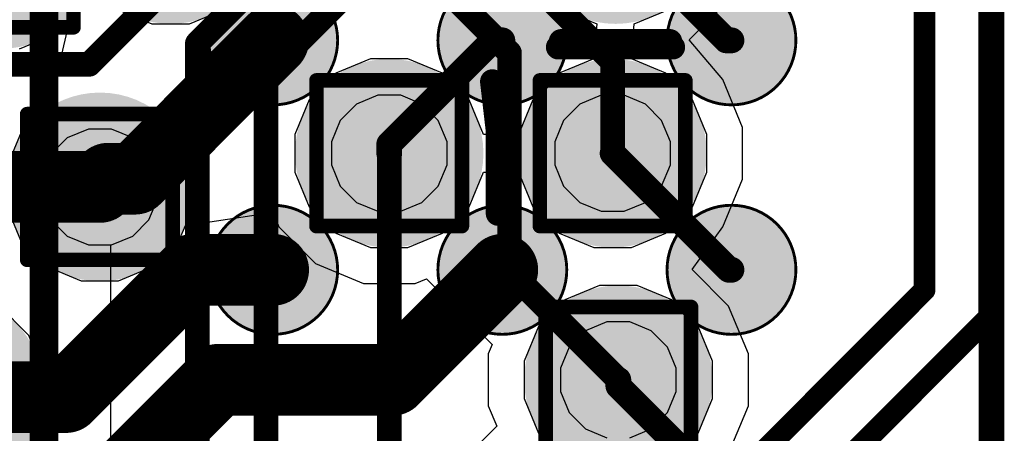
# Model space of a CAD drawing. Header units: inches. Extents: x -6 to 11.2, y -2.2 to 8.3.
# Tile 207 of 256: x 3.0146 to 3.1499, y 0.6454 to 0.7022. Entities that reach past the tile are written whole.
import ezdxf

# ---------------------------------------------------------------- set-up
doc = ezdxf.new("R2010")
doc.units = ezdxf.units.IN
doc.header["$MEASUREMENT"] = 0
for name, color, linetype in [('Bottom Comp Body -Top13)-Comp Body -Bot14)', 56, 'Continuous'), ('Drill Drawing', 1, 'Continuous'), ('Layer  6- Inner', 156, 'Continuous'), ('Layer 1- Top', 1, 'Continuous'), ('Layer 2- GND', 16, 'Continuous'), ('Layer 3- Inner', 16, 'Continuous'), ('Layer 4- Inner', 76, 'Continuous'), ('Layer 5- Inner', 90, 'Continuous'), ('Layer 7- PWR', 76, 'Continuous'), ('Layer 8- Bottom', 5, 'Continuous'), ('Top Overlay', 2, 'Continuous'), ('Top Paste', 8, 'Continuous'), ('Top Solder', 216, 'Continuous'), ('Via Holes', 16, 'Continuous')]:
    doc.layers.add(name, color=color, linetype=linetype)

# ---------------------------------------------------------------- blocks, each defined once
blk = doc.blocks.new('ICC_TFBGA96_8X14_P080_417')
at = {"layer": 'Layer 1- Top'}
h = blk.add_hatch(color=7, dxfattribs=at)
edge = h.paths.add_edge_path()
edge.add_arc((0.0629921, -0.1102362), 0.0068897, 0, 360)
h = blk.add_hatch(color=7, dxfattribs=at)
edge = h.paths.add_edge_path()
edge.add_arc((0.0944882, -0.1102362), 0.0068897, 0, 360)
h = blk.add_hatch(color=7, dxfattribs=at)
edge = h.paths.add_edge_path()
edge.add_arc((0.1259843, -0.1102362), 0.0068897, 0, 360)
h = blk.add_hatch(color=7, dxfattribs=at)
edge = h.paths.add_edge_path()
edge.add_arc((0.0629921, -0.1417323), 0.0068897, 0, 360)
h = blk.add_hatch(color=7, dxfattribs=at)
edge = h.paths.add_edge_path()
edge.add_arc((0.0944882, -0.1417323), 0.0068897, 0, 360)
h = blk.add_hatch(color=7, dxfattribs=at)
edge = h.paths.add_edge_path()
edge.add_arc((0.1259843, -0.1417323), 0.0068897, 0, 360)
at = {"layer": 'Top Paste'}
h = blk.add_hatch(color=8, dxfattribs=at)
edge = h.paths.add_edge_path()
edge.add_arc((0.0629921, -0.1102362), 0.0068897, 0, 360)
h = blk.add_hatch(color=8, dxfattribs=at)
edge = h.paths.add_edge_path()
edge.add_arc((0.0944882, -0.1102362), 0.0068897, 0, 360)
h = blk.add_hatch(color=8, dxfattribs=at)
edge = h.paths.add_edge_path()
edge.add_arc((0.1259843, -0.1102362), 0.0068897, 0, 360)
h = blk.add_hatch(color=8, dxfattribs=at)
edge = h.paths.add_edge_path()
edge.add_arc((0.0629921, -0.1417323), 0.0068897, 0, 360)
h = blk.add_hatch(color=8, dxfattribs=at)
edge = h.paths.add_edge_path()
edge.add_arc((0.0944882, -0.1417323), 0.0068897, 0, 360)
h = blk.add_hatch(color=8, dxfattribs=at)
edge = h.paths.add_edge_path()
edge.add_arc((0.1259843, -0.1417323), 0.0068897, 0, 360)
at = {"layer": 'Top Solder'}
h = blk.add_hatch(color=216, dxfattribs=at)
edge = h.paths.add_edge_path()
edge.add_arc((0.0629921, -0.1102362), 0.0088582, 0, 360)
h = blk.add_hatch(color=216, dxfattribs=at)
edge = h.paths.add_edge_path()
edge.add_arc((0.0944882, -0.1102362), 0.0088582, 0, 360)
h = blk.add_hatch(color=216, dxfattribs=at)
edge = h.paths.add_edge_path()
edge.add_arc((0.1259843, -0.1102362), 0.0088582, 0, 360)
h = blk.add_hatch(color=216, dxfattribs=at)
edge = h.paths.add_edge_path()
edge.add_arc((0.0629921, -0.1417323), 0.0088582, 0, 360)
h = blk.add_hatch(color=216, dxfattribs=at)
edge = h.paths.add_edge_path()
edge.add_arc((0.0944882, -0.1417323), 0.0088582, 0, 360)
h = blk.add_hatch(color=216, dxfattribs=at)
edge = h.paths.add_edge_path()
edge.add_arc((0.1259843, -0.1417323), 0.0088582, 0, 360)
at = {"layer": 'Bottom Comp Body -Top13)-Comp Body -Bot14)'}
blk.add_lwpolyline([(0.1574803, 0.2755906, 0.0003937, 0.0003937, 0), (0.1574803, -0.2755906, 0.0003937, 0.0003937, 0)], format="xyseb", dxfattribs=at)
for points in [[(0.0718503, -0.1102363, 0.0003937, 0.0003937, 1), (0.0541337, -0.1102363, 0.0003937, 0.0003937, 1)], [(0.1033464, -0.1102363, 0.0003937, 0.0003937, 1), (0.0856298, -0.1102363, 0.0003937, 0.0003937, 1)], [(0.1348425, -0.1102363, 0.0003937, 0.0003937, 1), (0.1171259, -0.1102363, 0.0003937, 0.0003937, 1)], [(0.0540353, -0.1102363, 0.0001968, 0.0001968, 1), (0.0542321, -0.1102363, 0.0001968, 0.0001968, 1)], [(0.0717519, -0.1102363, 0.0001968, 0.0001968, 1), (0.0719487, -0.1102363, 0.0001968, 0.0001968, 1)], [(0.0855314, -0.1102363, 0.0001968, 0.0001968, 1), (0.0857282, -0.1102363, 0.0001968, 0.0001968, 1)], [(0.103248, -0.1102363, 0.0001968, 0.0001968, 1), (0.1034448, -0.1102363, 0.0001968, 0.0001968, 1)], [(0.1170275, -0.1102363, 0.0001968, 0.0001968, 1), (0.1172243, -0.1102363, 0.0001968, 0.0001968, 1)], [(0.1347441, -0.1102363, 0.0001968, 0.0001968, 1), (0.1349409, -0.1102363, 0.0001968, 0.0001968, 1)], [(0.0718503, -0.1417323, 0.0003937, 0.0003937, 1), (0.0541337, -0.1417323, 0.0003937, 0.0003937, 1)], [(0.1033464, -0.1417323, 0.0003937, 0.0003937, 1), (0.0856298, -0.1417323, 0.0003937, 0.0003937, 1)], [(0.1348425, -0.1417323, 0.0003937, 0.0003937, 1), (0.1171259, -0.1417323, 0.0003937, 0.0003937, 1)], [(0.0540353, -0.1417323, 0.0001968, 0.0001968, 1), (0.0542321, -0.1417323, 0.0001968, 0.0001968, 1)], [(0.0717519, -0.1417323, 0.0001968, 0.0001968, 1), (0.0719487, -0.1417323, 0.0001968, 0.0001968, 1)], [(0.0855314, -0.1417323, 0.0001968, 0.0001968, 1), (0.0857282, -0.1417323, 0.0001968, 0.0001968, 1)], [(0.103248, -0.1417323, 0.0001968, 0.0001968, 1), (0.1034448, -0.1417323, 0.0001968, 0.0001968, 1)], [(0.1170275, -0.1417323, 0.0001968, 0.0001968, 1), (0.1172243, -0.1417323, 0.0001968, 0.0001968, 1)], [(0.1347441, -0.1417323, 0.0001968, 0.0001968, 1), (0.1349409, -0.1417323, 0.0001968, 0.0001968, 1)]]:
    blk.add_lwpolyline(points, format="xyseb", close=True, dxfattribs=at)
at = {"layer": 'Top Overlay'}
blk.add_lwpolyline([(0.1574803, 0.2755906, 0.003937, 0.003937, 0), (0.1574803, -0.2755906, 0.003937, 0.003937, 0)], format="xyseb", dxfattribs=at)

msp = doc.modelspace()

# ---------------------------------------------------------------- hatches: boundary and pattern name
at = {"layer": 'Layer 1- Top'}
h = msp.add_hatch(color=7, dxfattribs=at)
edge = h.paths.add_edge_path()
edge.add_arc((3.065348, 0.6838652), 0.007874, 0, 360)
h = msp.add_hatch(color=7, dxfattribs=at)
edge = h.paths.add_edge_path()
edge.add_arc((3.0960566, 0.6838652), 0.007874, 0, 360)
h = msp.add_hatch(color=7, dxfattribs=at)
edge = h.paths.add_edge_path()
edge.add_arc((3.0255841, 0.6792392), 0.007874, 0, 360)
h = msp.add_hatch(color=7, dxfattribs=at)
edge = h.paths.add_edge_path()
edge.add_arc((3.096844, 0.6527628), 0.007874, 0, 360)
at = {"layer": 'Layer 2- GND'}
h = msp.add_hatch(color=7, dxfattribs=at)
edge = h.paths.add_edge_path()
edge.add_arc((3.035315, 0.7145739), 0.0129527, 0, 360)
h = msp.add_hatch(color=7, dxfattribs=at)
edge = h.paths.add_edge_path()
edge.add_arc((3.096466, 0.7145739), 0.0129527, 0, 360)
h = msp.add_hatch(color=7, dxfattribs=at)
edge = h.paths.add_edge_path()
edge.add_arc((3.065348, 0.6838652), 0.0129527, 0, 360)
h = msp.add_hatch(color=7, dxfattribs=at)
edge = h.paths.add_edge_path()
edge.add_arc((3.0960566, 0.6838652), 0.0129527, 0, 360)
h = msp.add_hatch(color=7, dxfattribs=at)
edge = h.paths.add_edge_path()
edge.add_arc((3.0255841, 0.6792392), 0.0129527, 0, 360)
h = msp.add_hatch(color=7, dxfattribs=at)
edge = h.paths.add_edge_path()
edge.add_arc((3.096844, 0.6527628), 0.0129527, 0, 360)
at = {"layer": 'Layer 3- Inner'}
h = msp.add_hatch(color=7, dxfattribs=at)
edge = h.paths.add_edge_path()
edge.add_arc((3.065348, 0.6838652), 0.007874, 0, 360)
h = msp.add_hatch(color=7, dxfattribs=at)
edge = h.paths.add_edge_path()
edge.add_arc((3.0960566, 0.6838652), 0.007874, 0, 360)
h = msp.add_hatch(color=7, dxfattribs=at)
edge = h.paths.add_edge_path()
edge.add_arc((3.096844, 0.6527628), 0.007874, 0, 360)
at = {"layer": 'Layer 4- Inner'}
h = msp.add_hatch(color=7, dxfattribs=at)
edge = h.paths.add_edge_path()
edge.add_arc((3.0255841, 0.6792392), 0.007874, 0, 360)
at = {"layer": 'Layer 7- PWR'}
h = msp.add_hatch(color=7, dxfattribs=at)
edge = h.paths.add_edge_path()
edge.add_arc((3.035315, 0.7145739), 0.0129527, 0, 360)
h = msp.add_hatch(color=7, dxfattribs=at)
edge = h.paths.add_edge_path()
edge.add_arc((3.096466, 0.7145739), 0.0129527, 0, 360)
h = msp.add_hatch(color=7, dxfattribs=at)
edge = h.paths.add_edge_path()
edge.add_arc((3.0119507, 0.7111486), 0.0129527, 0, 360)
h = msp.add_hatch(color=7, dxfattribs=at)
edge = h.paths.add_edge_path()
edge.add_arc((3.065348, 0.6838652), 0.0129527, 0, 360)
h = msp.add_hatch(color=7, dxfattribs=at)
edge = h.paths.add_edge_path()
edge.add_arc((3.0960566, 0.6838652), 0.0129527, 0, 360)
h = msp.add_hatch(color=7, dxfattribs=at)
edge = h.paths.add_edge_path()
edge.add_arc((3.0255841, 0.6792392), 0.0129527, 0, 360)
h = msp.add_hatch(color=7, dxfattribs=at)
edge = h.paths.add_edge_path()
edge.add_arc((3.0031496, 0.6503937), 0.0149212, 0, 360)
h = msp.add_hatch(color=7, dxfattribs=at)
edge = h.paths.add_edge_path()
edge.add_arc((3.096844, 0.6527628), 0.0129527, 0, 360)
at = {"layer": 'Layer 8- Bottom'}
h = msp.add_hatch(color=7, dxfattribs=at)
edge = h.paths.add_edge_path()
edge.add_arc((3.065348, 0.6838652), 0.007874, 0, 360)
h = msp.add_hatch(color=7, dxfattribs=at)
edge = h.paths.add_edge_path()
edge.add_arc((3.0960566, 0.6838652), 0.007874, 0, 360)
h = msp.add_hatch(color=7, dxfattribs=at)
edge = h.paths.add_edge_path()
edge.add_arc((3.0255841, 0.6792392), 0.007874, 0, 360)
h = msp.add_hatch(color=7, dxfattribs=at)
edge = h.paths.add_edge_path()
edge.add_arc((3.096844, 0.6527628), 0.007874, 0, 360)
at = {"layer": 'Via Holes'}
h = msp.add_hatch(color=7, dxfattribs=at)
edge = h.paths.add_edge_path()
edge.add_arc((3.065348, 0.6838652), 0.0029527, 0, 360)
h = msp.add_hatch(color=7, dxfattribs=at)
edge = h.paths.add_edge_path()
edge.add_arc((3.0960566, 0.6838652), 0.0029527, 0, 360)
h = msp.add_hatch(color=7, dxfattribs=at)
edge = h.paths.add_edge_path()
edge.add_arc((3.0255841, 0.6792392), 0.0029527, 0, 360)
h = msp.add_hatch(color=7, dxfattribs=at)
edge = h.paths.add_edge_path()
edge.add_arc((3.096844, 0.6527628), 0.0029527, 0, 360)

# ---------------------------------------------------------------- linework, layer by layer
at = {"layer": 'Drill Drawing'}
for points in [[(3.0219507, 0.7011486, 0.002, 0.002, 0), (3.0219507, 0.7211486, 0.002, 0.002, 0)], [(3.0019507, 0.7011486, 0.002, 0.002, 0), (3.0219507, 0.7011486, 0.002, 0.002, 0)], [(3.055348, 0.6938652, 0.002, 0.002, 0), (3.075348, 0.6938652, 0.002, 0.002, 0)], [(3.055348, 0.6738652, 0.002, 0.002, 0), (3.055348, 0.6938652, 0.002, 0.002, 0)], [(3.075348, 0.6738652, 0.002, 0.002, 0), (3.075348, 0.6938652, 0.002, 0.002, 0)], [(3.0860566, 0.6938652, 0.002, 0.002, 0), (3.1060566, 0.6938652, 0.002, 0.002, 0)], [(3.0860566, 0.6738652, 0.002, 0.002, 0), (3.0860566, 0.6938652, 0.002, 0.002, 0)], [(3.1060566, 0.6738652, 0.002, 0.002, 0), (3.1060566, 0.6938652, 0.002, 0.002, 0)], [(3.0155841, 0.6892392, 0.002, 0.002, 0), (3.0355841, 0.6892392, 0.002, 0.002, 0)], [(3.0155841, 0.6692392, 0.002, 0.002, 0), (3.0155841, 0.6892392, 0.002, 0.002, 0)], [(3.0355841, 0.6692392, 0.002, 0.002, 0), (3.0355841, 0.6892392, 0.002, 0.002, 0)], [(3.055348, 0.6738652, 0.002, 0.002, 0), (3.075348, 0.6738652, 0.002, 0.002, 0)], [(3.0860566, 0.6738652, 0.002, 0.002, 0), (3.1060566, 0.6738652, 0.002, 0.002, 0)], [(3.0155841, 0.6692392, 0.002, 0.002, 0), (3.0355841, 0.6692392, 0.002, 0.002, 0)], [(3.086844, 0.6627628, 0.002, 0.002, 0), (3.106844, 0.6627628, 0.002, 0.002, 0)], [(3.086844, 0.6427628, 0.002, 0.002, 0), (3.086844, 0.6627628, 0.002, 0.002, 0)], [(3.106844, 0.6427628, 0.002, 0.002, 0), (3.106844, 0.6627628, 0.002, 0.002, 0)]]:
    msp.add_lwpolyline(points, format="xyseb", dxfattribs=at)
for points in [[(3.0214507, 0.7011486, 0.001, 0.001, 1), (3.0224507, 0.7011486, 0.001, 0.001, 1)], [(3.0214507, 0.7011486, 0.001, 0.001, 1), (3.0224507, 0.7011486, 0.001, 0.001, 1)], [(3.054848, 0.6938652, 0.001, 0.001, 1), (3.055848, 0.6938652, 0.001, 0.001, 1)], [(3.054848, 0.6938652, 0.001, 0.001, 1), (3.055848, 0.6938652, 0.001, 0.001, 1)], [(3.074848, 0.6938652, 0.001, 0.001, 1), (3.075848, 0.6938652, 0.001, 0.001, 1)], [(3.074848, 0.6938652, 0.001, 0.001, 1), (3.075848, 0.6938652, 0.001, 0.001, 1)], [(3.0855566, 0.6938652, 0.001, 0.001, 1), (3.0865566, 0.6938652, 0.001, 0.001, 1)], [(3.0855566, 0.6938652, 0.001, 0.001, 1), (3.0865566, 0.6938652, 0.001, 0.001, 1)], [(3.1055566, 0.6938652, 0.001, 0.001, 1), (3.1065566, 0.6938652, 0.001, 0.001, 1)], [(3.1055566, 0.6938652, 0.001, 0.001, 1), (3.1065566, 0.6938652, 0.001, 0.001, 1)], [(3.0150841, 0.6892392, 0.001, 0.001, 1), (3.0160841, 0.6892392, 0.001, 0.001, 1)], [(3.0150841, 0.6892392, 0.001, 0.001, 1), (3.0160841, 0.6892392, 0.001, 0.001, 1)], [(3.0350841, 0.6892392, 0.001, 0.001, 1), (3.0360841, 0.6892392, 0.001, 0.001, 1)], [(3.0350841, 0.6892392, 0.001, 0.001, 1), (3.0360841, 0.6892392, 0.001, 0.001, 1)], [(3.054848, 0.6738652, 0.001, 0.001, 1), (3.055848, 0.6738652, 0.001, 0.001, 1)], [(3.054848, 0.6738652, 0.001, 0.001, 1), (3.055848, 0.6738652, 0.001, 0.001, 1)], [(3.074848, 0.6738652, 0.001, 0.001, 1), (3.075848, 0.6738652, 0.001, 0.001, 1)], [(3.074848, 0.6738652, 0.001, 0.001, 1), (3.075848, 0.6738652, 0.001, 0.001, 1)], [(3.0855566, 0.6738652, 0.001, 0.001, 1), (3.0865566, 0.6738652, 0.001, 0.001, 1)], [(3.0855566, 0.6738652, 0.001, 0.001, 1), (3.0865566, 0.6738652, 0.001, 0.001, 1)], [(3.1055566, 0.6738652, 0.001, 0.001, 1), (3.1065566, 0.6738652, 0.001, 0.001, 1)], [(3.1055566, 0.6738652, 0.001, 0.001, 1), (3.1065566, 0.6738652, 0.001, 0.001, 1)], [(3.0150841, 0.6692392, 0.001, 0.001, 1), (3.0160841, 0.6692392, 0.001, 0.001, 1)], [(3.0150841, 0.6692392, 0.001, 0.001, 1), (3.0160841, 0.6692392, 0.001, 0.001, 1)], [(3.0350841, 0.6692392, 0.001, 0.001, 1), (3.0360841, 0.6692392, 0.001, 0.001, 1)], [(3.0350841, 0.6692392, 0.001, 0.001, 1), (3.0360841, 0.6692392, 0.001, 0.001, 1)], [(3.086344, 0.6627628, 0.001, 0.001, 1), (3.087344, 0.6627628, 0.001, 0.001, 1)], [(3.086344, 0.6627628, 0.001, 0.001, 1), (3.087344, 0.6627628, 0.001, 0.001, 1)], [(3.106344, 0.6627628, 0.001, 0.001, 1), (3.107344, 0.6627628, 0.001, 0.001, 1)], [(3.106344, 0.6627628, 0.001, 0.001, 1), (3.107344, 0.6627628, 0.001, 0.001, 1)]]:
    msp.add_lwpolyline(points, format="xyseb", close=True, dxfattribs=at)
at = {"layer": 'Layer  6- Inner'}
for p, q in [((3.0192878, 0.7001678), (3.0229314, 0.7038114)), ((3.0282128, 0.7034958), (3.0327385, 0.7016212)), ((3.0378915, 0.7016212), (3.0426521, 0.7035931)), ((3.0891289, 0.7035931), (3.0938894, 0.7016212)), ((3.0990426, 0.7016212), (3.1038031, 0.7035931)), ((3.0327385, 0.7016212), (3.0378915, 0.7016212)), ((3.0938894, 0.7016212), (3.09348, 0.6968179)), ((3.0986332, 0.6968179), (3.0990426, 0.7016212)), ((3.0145272, 0.6981959), (3.0192878, 0.7001678)), ((3.0627715, 0.6968179), (3.0580109, 0.694846)), ((3.0679245, 0.6968179), (3.0627715, 0.6968179)), ((3.0726851, 0.694846), (3.0679245, 0.6968179)), ((3.09348, 0.6968179), (3.0887195, 0.694846)), ((3.1033937, 0.694846), (3.0986332, 0.6968179)), ((3.0580109, 0.694846), (3.0543672, 0.6912023)), ((3.0763288, 0.6912023), (3.0726851, 0.694846)), ((3.0887195, 0.694846), (3.0850758, 0.6912023)), ((3.1070374, 0.6912023), (3.1033937, 0.694846)), ((3.0543672, 0.6912023), (3.0523953, 0.6864417)), ((3.0783007, 0.6864418), (3.0763288, 0.6912023)), ((3.0850758, 0.6912023), (3.0831039, 0.6864418)), ((3.1090093, 0.6864417), (3.1070374, 0.6912023)), ((3.0240022, 0.6871919), (3.0210793, 0.6859812)), ((3.027166, 0.6871919), (3.0240022, 0.6871919)), ((3.0300889, 0.6859812), (3.027166, 0.6871919)), ((3.0523953, 0.6864417), (3.0523953, 0.6812887)), ((3.0831039, 0.6864418), (3.0783007, 0.6864418)), ((3.1090093, 0.6812887), (3.1090093, 0.6864417)), ((3.0210793, 0.6859812), (3.0188421, 0.683744)), ((3.0323261, 0.683744), (3.0300889, 0.6859812)), ((3.0188421, 0.683744), (3.0176314, 0.6808211)), ((3.0335368, 0.6808211), (3.0323261, 0.683744)), ((3.0176314, 0.6808211), (3.0176314, 0.6776573)), ((3.0335368, 0.6776573), (3.0335368, 0.6808211)), ((3.0523953, 0.6812887), (3.0543672, 0.6765281)), ((3.0763288, 0.6765281), (3.0783007, 0.6812886)), ((3.0783007, 0.6812886), (3.0831039, 0.6812886)), ((3.0831039, 0.6812886), (3.0850758, 0.6765281)), ((3.1070374, 0.6765281), (3.1090093, 0.6812887)), ((3.0176314, 0.6776573), (3.0188421, 0.6747344)), ((3.0323261, 0.6747344), (3.0335368, 0.6776573)), ((3.0543672, 0.6765281), (3.0580109, 0.6728844)), ((3.0726851, 0.6728844), (3.0763288, 0.6765281)), ((3.0850758, 0.6765281), (3.0887195, 0.6728844)), ((3.1033937, 0.6728844), (3.1070374, 0.6765281)), ((3.0188421, 0.6747344), (3.0210793, 0.6724972)), ((3.0300889, 0.6724972), (3.0323261, 0.6747344)), ((3.0580109, 0.6728844), (3.0627715, 0.6709125)), ((3.0679245, 0.6709125), (3.0726851, 0.6728844)), ((3.0887195, 0.6728844), (3.0934801, 0.6709125)), ((3.0986331, 0.6709125), (3.1033937, 0.6728844)), ((3.0210793, 0.6724972), (3.0240022, 0.6712865)), ((3.027166, 0.6712865), (3.0300889, 0.6724972)), ((3.0240022, 0.6712865), (3.027166, 0.6712865)), ((3.0627715, 0.6709125), (3.0679245, 0.6709125)), ((3.0934801, 0.6709125), (3.0986331, 0.6709125)), ((3.0942675, 0.6657155), (3.0895069, 0.6637436)), ((3.0994205, 0.6657155), (3.0942675, 0.6657155)), ((3.1041811, 0.6637436), (3.0994205, 0.6657155)), ((3.0895069, 0.6637436), (3.0858632, 0.6600999)), ((3.1078248, 0.6600999), (3.1041811, 0.6637436)), ((3.0157992, 0.6588459), (3.0116018, 0.6630433)), ((3.0858632, 0.6600999), (3.0838913, 0.6553393)), ((3.1097967, 0.6553393), (3.1078248, 0.6600999)), ((3.0180708, 0.6533617), (3.0157992, 0.6588459)), ((3.0838913, 0.6553393), (3.0838913, 0.6501863)), ((3.1097967, 0.6501863), (3.1097967, 0.6553393)), ((3.0180708, 0.6474257), (3.0180708, 0.6533617)), ((3.0838913, 0.6501863), (3.0858632, 0.6454257)), ((3.1078248, 0.6454257), (3.1097967, 0.6501863)), ((3.0157992, 0.6419415), (3.0180708, 0.6474257)), ((3.0858632, 0.6454257), (3.0895069, 0.641782)), ((3.1041811, 0.641782), (3.1078248, 0.6454257))]:
    msp.add_line(p, q, dxfattribs=at)
for points in [[(3.0885827, 0.6984252, 0.0033858, 0.0033858, 0), (3.1043307, 0.6984252, 0.0033858, 0.0033858, 0)], [(3.0795276, 0.6937008, 0.0033858, 0.0033858, 0), (3.0814961, 0.6767717, 0.0033858, 0.0033858, 0)]]:
    msp.add_lwpolyline(points, format="xyseb", dxfattribs=at)
for points in [[(3.0877363, 0.6984252, 0.0016929, 0.0016929, 1), (3.0894291, 0.6984252, 0.0016929, 0.0016929, 1)], [(3.1034843, 0.6984252, 0.0016929, 0.0016929, 1), (3.1051771, 0.6984252, 0.0016929, 0.0016929, 1)], [(3.0786812, 0.6937008, 0.0016929, 0.0016929, 1), (3.080374, 0.6937008, 0.0016929, 0.0016929, 1)], [(3.0806497, 0.6767717, 0.0016929, 0.0016929, 1), (3.0823425, 0.6767717, 0.0016929, 0.0016929, 1)]]:
    msp.add_lwpolyline(points, format="xyseb", close=True, dxfattribs=at)
at = {"layer": 'Layer 1- Top'}
for points in [[(3.1481268, 0.479318, 0.0035433, 0.0035433, 0), (3.1481268, 0.7829113, 0.0035433, 0.0035433, 0)], [(3.096466, 0.7145739, 0.0035433, 0.0035433, 0), (3.1116784, 0.6993615, 0.0035433, 0.0035433, 0)], [(3.0304106, 0.6803691, 0.0098425, 0.0098425, 0), (3.049403, 0.6993615, 0.0098425, 0.0098425, 0)], [(3.0653553, 0.6851168, 0.0035433, 0.0035433, 0), (3.0796, 0.6993615, 0.0035433, 0.0035433, 0)], [(3.0796, 0.6993615, 0.0035433, 0.0035433, 0), (3.0808991, 0.6993615, 0.0035433, 0.0035433, 0)], [(3.1116784, 0.6993615, 0.0035433, 0.0035433, 0), (3.1123952, 0.6993615, 0.0035433, 0.0035433, 0)], [(3.0653553, 0.6838725, 0.0035433, 0.0035433, 0), (3.0653553, 0.6851168, 0.0035433, 0.0035433, 0)], [(3.0255841, 0.6792392, 0.0098425, 0.0098425, 0), (3.026714, 0.6803691, 0.0098425, 0.0098425, 0)], [(3.026714, 0.6803691, 0.0098425, 0.0098425, 0), (3.0304106, 0.6803691, 0.0098425, 0.0098425, 0)], [(3.0960566, 0.6838652, 0.0035433, 0.0035433, 0), (3.1120564, 0.6678654, 0.0035433, 0.0035433, 0)], [(3.0092892, 0.6792392, 0.0098425, 0.0098425, 0), (3.0255841, 0.6792392, 0.0098425, 0.0098425, 0)], [(3.0209389, 0.6503937, 0.0098425, 0.0098425, 0), (3.0384106, 0.6678654, 0.0098425, 0.0098425, 0)], [(3.0384106, 0.6678654, 0.0098425, 0.0098425, 0), (3.049403, 0.6678654, 0.0098425, 0.0098425, 0)], [(3.0657964, 0.6527628, 0.0098425, 0.0098425, 0), (3.080899, 0.6678654, 0.0098425, 0.0098425, 0)], [(3.080899, 0.6678654, 0.0098425, 0.0098425, 0), (3.0808991, 0.6678654, 0.0098425, 0.0098425, 0)], [(3.1120564, 0.6678654, 0.0035433, 0.0035433, 0), (3.1123952, 0.6678654, 0.0035433, 0.0035433, 0)], [(2.999809, 0.6107789, 0.0098425, 0.0098425, 0), (3.0417929, 0.6527628, 0.0098425, 0.0098425, 0)], [(3.0417929, 0.6527628, 0.0098425, 0.0098425, 0), (3.0657964, 0.6527628, 0.0098425, 0.0098425, 0)], [(3.0031496, 0.6503937, 0.0098425, 0.0098425, 0), (3.0209389, 0.6503937, 0.0098425, 0.0098425, 0)], [(3.096844, 0.6519206, 0.0035433, 0.0035433, 0), (3.096844, 0.6527628, 0.0035433, 0.0035433, 0)], [(3.096844, 0.6519206, 0.0035433, 0.0035433, 0), (3.1123952, 0.6363694, 0.0035433, 0.0035433, 0)]]:
    msp.add_lwpolyline(points, format="xyseb", dxfattribs=at)
for points in [[(3.0469424, 0.6993615, 0.0049212, 0.0049212, 1), (3.0518636, 0.6993615, 0.0049212, 0.0049212, 1)], [(3.0787142, 0.6993615, 0.0017716, 0.0017716, 1), (3.0804858, 0.6993615, 0.0017716, 0.0017716, 1)], [(3.0787142, 0.6993615, 0.0017716, 0.0017716, 1), (3.0804858, 0.6993615, 0.0017716, 0.0017716, 1)], [(3.0800133, 0.6993615, 0.0017716, 0.0017716, 1), (3.0817849, 0.6993615, 0.0017716, 0.0017716, 1)], [(3.1107926, 0.6993615, 0.0017716, 0.0017716, 1), (3.1125642, 0.6993615, 0.0017716, 0.0017716, 1)], [(3.1107926, 0.6993615, 0.0017716, 0.0017716, 1), (3.1125642, 0.6993615, 0.0017716, 0.0017716, 1)], [(3.1115094, 0.6993615, 0.0017716, 0.0017716, 1), (3.113281, 0.6993615, 0.0017716, 0.0017716, 1)], [(3.0644695, 0.6851168, 0.0017716, 0.0017716, 1), (3.0662411, 0.6851168, 0.0017716, 0.0017716, 1)], [(3.0644695, 0.6851168, 0.0017716, 0.0017716, 1), (3.0662411, 0.6851168, 0.0017716, 0.0017716, 1)], [(3.0242534, 0.6803691, 0.0049212, 0.0049212, 1), (3.0291746, 0.6803691, 0.0049212, 0.0049212, 1)], [(3.0242534, 0.6803691, 0.0049212, 0.0049212, 1), (3.0291746, 0.6803691, 0.0049212, 0.0049212, 1)], [(3.02795, 0.6803691, 0.0049212, 0.0049212, 1), (3.0328712, 0.6803691, 0.0049212, 0.0049212, 1)], [(3.02795, 0.6803691, 0.0049212, 0.0049212, 1), (3.0328712, 0.6803691, 0.0049212, 0.0049212, 1)], [(3.0644695, 0.6838725, 0.0017716, 0.0017716, 1), (3.0662411, 0.6838725, 0.0017716, 0.0017716, 1)], [(3.0951708, 0.6838652, 0.0017716, 0.0017716, 1), (3.0969424, 0.6838652, 0.0017716, 0.0017716, 1)], [(3.0231235, 0.6792392, 0.0049212, 0.0049212, 1), (3.0280447, 0.6792392, 0.0049212, 0.0049212, 1)], [(3.0231235, 0.6792392, 0.0049212, 0.0049212, 1), (3.0280447, 0.6792392, 0.0049212, 0.0049212, 1)], [(3.03595, 0.6678654, 0.0049212, 0.0049212, 1), (3.0408712, 0.6678654, 0.0049212, 0.0049212, 1)], [(3.03595, 0.6678654, 0.0049212, 0.0049212, 1), (3.0408712, 0.6678654, 0.0049212, 0.0049212, 1)], [(3.0469424, 0.6678654, 0.0049212, 0.0049212, 1), (3.0518636, 0.6678654, 0.0049212, 0.0049212, 1)], [(3.0784384, 0.6678654, 0.0049212, 0.0049212, 1), (3.0833596, 0.6678654, 0.0049212, 0.0049212, 1)], [(3.0784384, 0.6678654, 0.0049212, 0.0049212, 1), (3.0833596, 0.6678654, 0.0049212, 0.0049212, 1)], [(3.0784385, 0.6678654, 0.0049212, 0.0049212, 1), (3.0833597, 0.6678654, 0.0049212, 0.0049212, 1)], [(3.1111706, 0.6678654, 0.0017716, 0.0017716, 1), (3.1129422, 0.6678654, 0.0017716, 0.0017716, 1)], [(3.1111706, 0.6678654, 0.0017716, 0.0017716, 1), (3.1129422, 0.6678654, 0.0017716, 0.0017716, 1)], [(3.1115094, 0.6678654, 0.0017716, 0.0017716, 1), (3.113281, 0.6678654, 0.0017716, 0.0017716, 1)], [(3.0393323, 0.6527628, 0.0049212, 0.0049212, 1), (3.0442535, 0.6527628, 0.0049212, 0.0049212, 1)], [(3.0393323, 0.6527628, 0.0049212, 0.0049212, 1), (3.0442535, 0.6527628, 0.0049212, 0.0049212, 1)], [(3.0633358, 0.6527628, 0.0049212, 0.0049212, 1), (3.068257, 0.6527628, 0.0049212, 0.0049212, 1)], [(3.0633358, 0.6527628, 0.0049212, 0.0049212, 1), (3.068257, 0.6527628, 0.0049212, 0.0049212, 1)], [(3.0184783, 0.6503937, 0.0049212, 0.0049212, 1), (3.0233995, 0.6503937, 0.0049212, 0.0049212, 1)], [(3.0184783, 0.6503937, 0.0049212, 0.0049212, 1), (3.0233995, 0.6503937, 0.0049212, 0.0049212, 1)], [(3.0959582, 0.6527628, 0.0017716, 0.0017716, 1), (3.0977298, 0.6527628, 0.0017716, 0.0017716, 1)], [(3.0959582, 0.6519206, 0.0017716, 0.0017716, 1), (3.0977298, 0.6519206, 0.0017716, 0.0017716, 1)], [(3.0959582, 0.6519206, 0.0017716, 0.0017716, 1), (3.0977298, 0.6519206, 0.0017716, 0.0017716, 1)]]:
    msp.add_lwpolyline(points, format="xyseb", close=True, dxfattribs=at)
at = {"layer": 'Layer 3- Inner'}
for p, q in [((3.0129812, 0.6816658), (3.0176314, 0.6792448)), ((3.0176314, 0.6792448), (3.0176314, 0.6776573)), ((3.0176314, 0.6776573), (3.0188421, 0.6747344)), ((3.0188421, 0.6747344), (3.0210793, 0.6724972)), ((3.0210793, 0.6724972), (3.0240022, 0.6712865)), ((3.0240022, 0.6712865), (3.0270555, 0.6712865)), ((3.0270555, 0.6712865), (3.0270555, 0.6370785))]:
    msp.add_line(p, q, dxfattribs=at)
for points in [[(3.1478283, 0.6613985, 0.0029921, 0.0029921, 0), (3.1478283, 0.8627869, 0.0029921, 0.0029921, 0)], [(3.1389307, 0.665084, 0.0029921, 0.0029921, 0), (3.1389307, 0.8591014, 0.0029921, 0.0029921, 0)], [(3.0389775, 0.6989467, 0.0033858, 0.0033858, 0), (3.0494031, 0.7093723, 0.0033858, 0.0033858, 0)], [(3.0694919, 0.7100362, 0.0033858, 0.0033858, 0), (3.0818834, 0.6976447, 0.0033858, 0.0033858, 0)], [(3.0833558, 0.7091435, 0.0033858, 0.0033858, 0), (3.0960566, 0.6964427, 0.0033858, 0.0033858, 0)], [(3.0241125, 0.6960699, 0.0033858, 0.0033858, 0), (3.035033, 0.7069904, 0.0033858, 0.0033858, 0)], [(3.0484188, 0.6946919, 0.0033858, 0.0033858, 0), (3.0582614, 0.7045345, 0.0033858, 0.0033858, 0)], [(3.0389775, 0.6285565, 0.0033858, 0.0033858, 0), (3.0389775, 0.6989467, 0.0033858, 0.0033858, 0)], [(3.0818834, 0.6677234, 0.0033858, 0.0033858, 0), (3.0818834, 0.6976447, 0.0033858, 0.0033858, 0)], [(3.0105251, 0.6960699, 0.0033858, 0.0033858, 0), (3.0241125, 0.6960699, 0.0033858, 0.0033858, 0)], [(3.0960566, 0.6838652, 0.0033858, 0.0033858, 0), (3.0960566, 0.6964427, 0.0033858, 0.0033858, 0)], [(3.0484188, 0.6385896, 0.0033858, 0.0033858, 0), (3.0484188, 0.6946919, 0.0033858, 0.0033858, 0)], [(3.065348, 0.6387865, 0.0033858, 0.0033858, 0), (3.065348, 0.6838652, 0.0033858, 0.0033858, 0)], [(3.0818834, 0.6677234, 0.0033858, 0.0033858, 0), (3.096844, 0.6527628, 0.0033858, 0.0033858, 0)], [(3.1076315, 0.6337848, 0.0029921, 0.0029921, 0), (3.1389307, 0.665084, 0.0029921, 0.0029921, 0)], [(3.1165291, 0.6300993, 0.0029921, 0.0029921, 0), (3.1478283, 0.6613985, 0.0029921, 0.0029921, 0)]]:
    msp.add_lwpolyline(points, format="xyseb", dxfattribs=at)
for points in [[(3.0381311, 0.6989467, 0.0016929, 0.0016929, 1), (3.0398239, 0.6989467, 0.0016929, 0.0016929, 1)], [(3.0381311, 0.6989467, 0.0016929, 0.0016929, 1), (3.0398239, 0.6989467, 0.0016929, 0.0016929, 1)], [(3.081037, 0.6976447, 0.0016929, 0.0016929, 1), (3.0827298, 0.6976447, 0.0016929, 0.0016929, 1)], [(3.081037, 0.6976447, 0.0016929, 0.0016929, 1), (3.0827298, 0.6976447, 0.0016929, 0.0016929, 1)], [(3.0232661, 0.6960699, 0.0016929, 0.0016929, 1), (3.0249589, 0.6960699, 0.0016929, 0.0016929, 1)], [(3.0232661, 0.6960699, 0.0016929, 0.0016929, 1), (3.0249589, 0.6960699, 0.0016929, 0.0016929, 1)], [(3.0952102, 0.6964427, 0.0016929, 0.0016929, 1), (3.096903, 0.6964427, 0.0016929, 0.0016929, 1)], [(3.0952102, 0.6964427, 0.0016929, 0.0016929, 1), (3.096903, 0.6964427, 0.0016929, 0.0016929, 1)], [(3.0475724, 0.6946919, 0.0016929, 0.0016929, 1), (3.0492652, 0.6946919, 0.0016929, 0.0016929, 1)], [(3.0475724, 0.6946919, 0.0016929, 0.0016929, 1), (3.0492652, 0.6946919, 0.0016929, 0.0016929, 1)], [(3.0645016, 0.6838652, 0.0016929, 0.0016929, 1), (3.0661944, 0.6838652, 0.0016929, 0.0016929, 1)], [(3.0952102, 0.6838652, 0.0016929, 0.0016929, 1), (3.096903, 0.6838652, 0.0016929, 0.0016929, 1)], [(3.081037, 0.6677234, 0.0016929, 0.0016929, 1), (3.0827298, 0.6677234, 0.0016929, 0.0016929, 1)], [(3.081037, 0.6677234, 0.0016929, 0.0016929, 1), (3.0827298, 0.6677234, 0.0016929, 0.0016929, 1)], [(3.1381827, 0.665084, 0.001496, 0.001496, 1), (3.1396787, 0.665084, 0.001496, 0.001496, 1)], [(3.1381827, 0.665084, 0.001496, 0.001496, 1), (3.1396787, 0.665084, 0.001496, 0.001496, 1)], [(3.1470803, 0.6613985, 0.001496, 0.001496, 1), (3.1485763, 0.6613985, 0.001496, 0.001496, 1)], [(3.1470803, 0.6613985, 0.001496, 0.001496, 1), (3.1485763, 0.6613985, 0.001496, 0.001496, 1)], [(3.0959976, 0.6527628, 0.0016929, 0.0016929, 1), (3.0976904, 0.6527628, 0.0016929, 0.0016929, 1)]]:
    msp.add_lwpolyline(points, format="xyseb", close=True, dxfattribs=at)
at = {"layer": 'Layer 4- Inner'}
for p, q in [((3.0637661, 0.6918179), (3.0608432, 0.6906072)), ((3.0669299, 0.6918179), (3.0637661, 0.6918179)), ((3.0698528, 0.6906072), (3.0669299, 0.6918179)), ((3.0944747, 0.6918179), (3.0915518, 0.6906072)), ((3.0976385, 0.6918179), (3.0944747, 0.6918179)), ((3.1005614, 0.6906072), (3.0976385, 0.6918179)), ((3.0608432, 0.6906072), (3.058606, 0.68837)), ((3.07209, 0.68837), (3.0698528, 0.6906072)), ((3.0915518, 0.6906072), (3.0893146, 0.68837)), ((3.1027986, 0.68837), (3.1005614, 0.6906072)), ((3.058606, 0.68837), (3.0573953, 0.6854471)), ((3.0733007, 0.6854471), (3.07209, 0.68837)), ((3.0893146, 0.68837), (3.0881039, 0.6854471)), ((3.1040093, 0.6854471), (3.1027986, 0.68837)), ((3.0573953, 0.6854471), (3.0573953, 0.6822833)), ((3.0733007, 0.6822833), (3.0733007, 0.6854471)), ((3.0881039, 0.6854471), (3.0881039, 0.6822833)), ((3.1040093, 0.6822833), (3.1040093, 0.6854471)), ((3.0573953, 0.6822833), (3.058606, 0.6793604)), ((3.07209, 0.6793604), (3.0733007, 0.6822833)), ((3.0881039, 0.6822833), (3.0893146, 0.6793604)), ((3.1027986, 0.6793604), (3.1040093, 0.6822833)), ((3.058606, 0.6793604), (3.0608432, 0.6771232)), ((3.0698528, 0.6771232), (3.07209, 0.6793604)), ((3.0893146, 0.6793604), (3.0915518, 0.6771232)), ((3.1005614, 0.6771232), (3.1027986, 0.6793604)), ((3.0608432, 0.6771232), (3.0637661, 0.6759125)), ((3.0669299, 0.6759125), (3.0698528, 0.6771232)), ((3.0915518, 0.6771232), (3.0944747, 0.6759125)), ((3.0976385, 0.6759125), (3.1005614, 0.6771232)), ((3.0637661, 0.6759125), (3.0669299, 0.6759125)), ((3.0944747, 0.6759125), (3.0976385, 0.6759125)), ((3.0952621, 0.6607155), (3.0923392, 0.6595048)), ((3.0984259, 0.6607155), (3.0952621, 0.6607155)), ((3.1013488, 0.6595048), (3.0984259, 0.6607155)), ((3.0923392, 0.6595048), (3.090102, 0.6572676)), ((3.103586, 0.6572676), (3.1013488, 0.6595048)), ((3.090102, 0.6572676), (3.0888913, 0.6543447)), ((3.1047967, 0.6543447), (3.103586, 0.6572676)), ((3.0888913, 0.6543447), (3.0888913, 0.6511809)), ((3.1047967, 0.6511809), (3.1047967, 0.6543447)), ((3.0888913, 0.6511809), (3.090102, 0.648258)), ((3.103586, 0.648258), (3.1047967, 0.6511809)), ((3.090102, 0.648258), (3.0923392, 0.6460208)), ((3.1013488, 0.6460208), (3.103586, 0.648258)), ((3.0923392, 0.6460208), (3.0952621, 0.6448101)), ((3.0984259, 0.6448101), (3.1013488, 0.6460208))]:
    msp.add_line(p, q, dxfattribs=at)
at = {"layer": 'Layer 5- Inner'}
for p, q in [((3.0279779, 0.7035931), (3.0327385, 0.7016212)), ((3.0378915, 0.7016212), (3.0426521, 0.7035931)), ((3.0891289, 0.7035931), (3.0938894, 0.7016212)), ((3.0990426, 0.7016212), (3.1038031, 0.7035931)), ((3.0327385, 0.7016212), (3.0378915, 0.7016212)), ((3.0938894, 0.7016212), (3.09348, 0.6968179)), ((3.0986332, 0.6968179), (3.0990426, 0.7016212)), ((3.0627715, 0.6968179), (3.0580109, 0.694846)), ((3.0679245, 0.6968179), (3.0627715, 0.6968179)), ((3.0726851, 0.694846), (3.0679245, 0.6968179)), ((3.09348, 0.6968179), (3.0887195, 0.694846)), ((3.1033937, 0.694846), (3.0986332, 0.6968179)), ((3.0580109, 0.694846), (3.0543672, 0.6912023)), ((3.0763288, 0.6912023), (3.0726851, 0.694846)), ((3.0887195, 0.694846), (3.0850758, 0.6912023)), ((3.1070374, 0.6912023), (3.1033937, 0.694846)), ((3.0543672, 0.6912023), (3.0523953, 0.6864417)), ((3.0783007, 0.6864418), (3.0763288, 0.6912023)), ((3.0850758, 0.6912023), (3.0831039, 0.6864418)), ((3.1090093, 0.6864417), (3.1070374, 0.6912023)), ((3.0240022, 0.6871919), (3.0210793, 0.6859812)), ((3.027166, 0.6871919), (3.0240022, 0.6871919)), ((3.0300889, 0.6859812), (3.027166, 0.6871919)), ((3.0523953, 0.6864417), (3.0523953, 0.6812887)), ((3.0831039, 0.6864418), (3.0783007, 0.6864418)), ((3.1090093, 0.6812887), (3.1090093, 0.6864417)), ((3.0210793, 0.6859812), (3.0188421, 0.683744)), ((3.0323261, 0.683744), (3.0300889, 0.6859812)), ((3.0188421, 0.683744), (3.0176314, 0.6808211)), ((3.0335368, 0.6808211), (3.0323261, 0.683744)), ((3.0176314, 0.6808211), (3.0176314, 0.6776573)), ((3.0335368, 0.6776573), (3.0335368, 0.6808211)), ((3.0523953, 0.6812887), (3.0543672, 0.6765281)), ((3.0763288, 0.6765281), (3.0783007, 0.6812886)), ((3.0783007, 0.6812886), (3.0831039, 0.6812886)), ((3.0831039, 0.6812886), (3.0850758, 0.6765281)), ((3.1070374, 0.6765281), (3.1090093, 0.6812887)), ((3.0176314, 0.6776573), (3.0188421, 0.6747344)), ((3.0323261, 0.6747344), (3.0335368, 0.6776573)), ((3.0543672, 0.6765281), (3.0580109, 0.6728844)), ((3.0726851, 0.6728844), (3.0763288, 0.6765281)), ((3.0850758, 0.6765281), (3.0887195, 0.6728844)), ((3.1033937, 0.6728844), (3.1070374, 0.6765281)), ((3.0188421, 0.6747344), (3.0210793, 0.6724972)), ((3.0300889, 0.6724972), (3.0323261, 0.6747344)), ((3.0580109, 0.6728844), (3.0627715, 0.6709125)), ((3.0679245, 0.6709125), (3.0726851, 0.6728844)), ((3.0887195, 0.6728844), (3.0934801, 0.6709125)), ((3.0986331, 0.6709125), (3.1033937, 0.6728844)), ((3.0210793, 0.6724972), (3.0240022, 0.6712865)), ((3.027166, 0.6712865), (3.0300889, 0.6724972)), ((3.0240022, 0.6712865), (3.027166, 0.6712865)), ((3.0627715, 0.6709125), (3.0679245, 0.6709125)), ((3.0934801, 0.6709125), (3.0986331, 0.6709125)), ((3.0942675, 0.6657155), (3.0895069, 0.6637436)), ((3.0994205, 0.6657155), (3.0942675, 0.6657155)), ((3.1041811, 0.6637436), (3.0994205, 0.6657155)), ((3.0895069, 0.6637436), (3.0858632, 0.6600999)), ((3.1078248, 0.6600999), (3.1041811, 0.6637436)), ((3.0858632, 0.6600999), (3.0838913, 0.6553393)), ((3.1097967, 0.6553393), (3.1078248, 0.6600999)), ((3.0838913, 0.6553393), (3.0838913, 0.6501863)), ((3.1097967, 0.6501863), (3.1097967, 0.6553393)), ((3.0838913, 0.6501863), (3.0858632, 0.6454257)), ((3.1078248, 0.6454257), (3.1097967, 0.6501863)), ((3.0858632, 0.6454257), (3.0895069, 0.641782)), ((3.1041811, 0.641782), (3.1078248, 0.6454257))]:
    msp.add_line(p, q, dxfattribs=at)
for points in [[(3.0889764, 0.6992126, 0.0033858, 0.0033858, 0), (3.103937, 0.6992126, 0.0033858, 0.0033858, 0)], [(3.080315, 0.6755906, 0.0033858, 0.0033858, 0), (3.080315, 0.6905512, 0.0033858, 0.0033858, 0)]]:
    msp.add_lwpolyline(points, format="xyseb", dxfattribs=at)
for points in [[(3.08813, 0.6992126, 0.0016929, 0.0016929, 1), (3.0898228, 0.6992126, 0.0016929, 0.0016929, 1)], [(3.1030906, 0.6992126, 0.0016929, 0.0016929, 1), (3.1047834, 0.6992126, 0.0016929, 0.0016929, 1)], [(3.0794686, 0.6905512, 0.0016929, 0.0016929, 1), (3.0811614, 0.6905512, 0.0016929, 0.0016929, 1)], [(3.0794686, 0.6755906, 0.0016929, 0.0016929, 1), (3.0811614, 0.6755906, 0.0016929, 0.0016929, 1)]]:
    msp.add_lwpolyline(points, format="xyseb", close=True, dxfattribs=at)
at = {"layer": 'Layer 8- Bottom'}
for p, q in [((3.1065909, 0.6994211), (3.1116189, 0.7044491)), ((3.021475, 0.702541), (3.0186709, 0.6903103)), ((3.1112095, 0.69399), (3.1065909, 0.6994211)), ((3.1139306, 0.6874206), (3.1112095, 0.69399)), ((3.0186709, 0.6903103), (3.0182916, 0.6901532)), ((3.0182916, 0.6901532), (3.0146701, 0.6865317)), ((3.0146701, 0.6865317), (3.0127101, 0.6818)), ((3.1139306, 0.6803098), (3.1139306, 0.6874206)), ((3.1112096, 0.6737405), (3.1139306, 0.6803098)), ((3.0127101, 0.6766784), (3.0146701, 0.6719467)), ((3.037326, 0.6739454), (3.0473666, 0.675435)), ((3.0473666, 0.675435), (3.0496236, 0.67512)), ((3.0496236, 0.67512), (3.0501951, 0.6737404)), ((3.0364981, 0.6719467), (3.037326, 0.6739454)), ((3.0501951, 0.6737404), (3.0552232, 0.6687123)), ((3.1069722, 0.6679203), (3.1112096, 0.6737405)), ((3.0146701, 0.6719467), (3.0182916, 0.6683252)), ((3.0328766, 0.6683252), (3.0364981, 0.6719467)), ((3.0552232, 0.6687123), (3.0617926, 0.6659912)), ((3.0182916, 0.6683252), (3.0230233, 0.6663652)), ((3.0281449, 0.6663652), (3.0328766, 0.6683252)), ((3.1119969, 0.6628876), (3.1069722, 0.6679203)), ((3.0230233, 0.6663652), (3.0281449, 0.6663652)), ((3.0617926, 0.6659912), (3.0689034, 0.6659912)), ((3.0689034, 0.6659912), (3.0704594, 0.6666357)), ((3.0704594, 0.6666357), (3.0794992, 0.6575959)), ((3.114718, 0.6563182), (3.1119969, 0.6628876)), ((3.0794992, 0.6575959), (3.07897, 0.6563182)), ((3.07897, 0.6563182), (3.07897, 0.6492074)), ((3.114718, 0.6492074), (3.114718, 0.6563182)), ((3.07897, 0.6492074), (3.08013, 0.646407)), ((3.1119969, 0.642638), (3.114718, 0.6492074)), ((3.08013, 0.646407), (3.0713101, 0.6375871))]:
    msp.add_line(p, q, dxfattribs=at)

# ---------------------------------------------------------------- block references
at = {"rotation": 180}
msp.add_blockref('ICC_TFBGA96_8X14_P080_417', (3.1753873, 0.5576292), dxfattribs=at)

doc.saveas('drawing.dxf')
